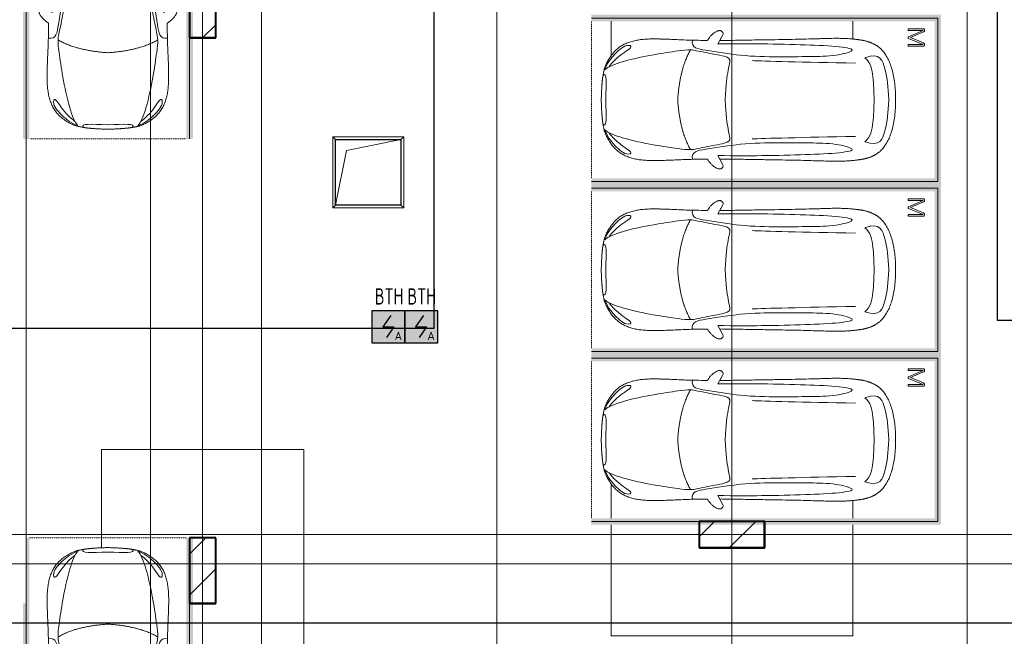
# Model space of a CAD drawing. Header units: millimetres. Extents: x -135639 to 224623, y -383017 to -59102.
# Tile 218 of 256: x 113694 to 128762, y -311822 to -302392. Entities that reach past the tile are written whole.
import ezdxf
from ezdxf.enums import TextEntityAlignment as Align

# ---------------------------------------------------------------- set-up
doc = ezdxf.new("R2010")
doc.units = ezdxf.units.MM
for name, pattern in [('CONTINOUS', [0]), ('Линия сетки', [25, 20, -2.5, 0, -2.5]), ('Невидимые', [5, 3, -2]), ('Штрих_3_3_', [6, 3, -3])]:
    doc.linetypes.add(name, pattern=pattern)
for name, color, linetype, lineweight in [('A-000-M_MASS', 7, 'Continuous', 18), ('A-200-M_WALL_INT', 7, 'Continuous', 18), ('A-314-M_WINDOW', 7, 'Continuous', 18), ('C-953-M_PARKING', 7, 'Continuous', 18), ('C-953-MH_PARKING', 7, 'Невидимые', 18), ('S-160-M_FOUND', 7, 'Continuous', 18), ('S-280-M_COLUMN', 7, 'Continuous', 18), ('S-280-M_STRUCT_FRAME', 7, 'Continuous', 18), ('Z-030-M_GRID', 7, 'Continuous', 9), ('ПС', 7, 'Continuous', 40), ('СС-011-ПОЖ-СИГНАЛИЗАЦИЯ', 1, 'Continuous', 30)]:
    doc.layers.add(name, color=color, linetype=linetype, lineweight=lineweight)
doc.styles.add('1111', font='isocpeur.ttf')

# ---------------------------------------------------------------- blocks, each defined once
blk = doc.blocks.new('A_PAR_Parking - M-2663509-B2_-11_400_')
at = {"layer": 'C-953-M_PARKING', "true_color": 0xf7f9fb}
blk.add_hatch(color=7, dxfattribs=at).paths.add_polyline_path([(-1300, 2650), (-1300, -2700), (1300, -2700), (1300, 2650), (1200, 2650), (1200, -2600), (-1200, -2600), (-1200, 2650)])
at = {"layer": 'A-000-M_MASS', "color": 253, "true_color": 0xaaaaaa}
for p, q in [((-853, 717), (-993, 639)), ((-906, 687), (-993, 639)), ((853, 717), (993, 639)), ((993, 639), (906, 687))]:
    blk.add_line(p, q, dxfattribs=at)
for centre, start, end in [((-1010, 678), 223.4184, 293.9305), ((1010, 678), 246.0695, 316.5816)]:
    blk.add_arc(centre, 42.2, start, end, dxfattribs=at)
for points, knots in [([(-908, 876), (-908, 976), (-911, 1161), (-920, 1362), (-926, 1508), (-930, 1645), (-930, 1769), (-922, 1880), (-911, 1957), (-894, 2031), (-871, 2100), (-841, 2165), (-809, 2216), (-779, 2254), (-754, 2281), (-727, 2307), (-698, 2332), (-667, 2355), (-636, 2376), (-604, 2395), (-574, 2412), (-545, 2426), (-519, 2438), (-500, 2445), (-485, 2450), (-474, 2453), (-463, 2456), (-452, 2458), (-440, 2461), (-428, 2463), (-414, 2466), (-402, 2468), (-391, 2470), (-383, 2471), (-376, 2473), (-370, 2474), (-363, 2475), (-356, 2476), (-349, 2477), (-343, 2478), (-337, 2479), (-330, 2480), (-324, 2481), (-317, 2481), (-309, 2482), (-301, 2483), (-293, 2484), (-285, 2485), (-276, 2486), (-263, 2487), (-249, 2488), (-235, 2489), (-223, 2490), (-211, 2491), (-199, 2492), (-186, 2493), (-168, 2494), (-148, 2495), (-127, 2496), (-106, 2497), (-77, 2498), (-40, 2500), (-13, 2501), (1, 2501)], [-1, -1, -1, -1, -0.913265, -0.826531, -0.783163, -0.739796, -0.653061, -0.612245, -0.571429, -0.530612, -0.489796, -0.44898, -0.408163, -0.387755, -0.367347, -0.346939, -0.326531, -0.306122, -0.285714, -0.265306, -0.244898, -0.22449, -0.204082, -0.183673, -0.173469, -0.163265, -0.153061, -0.142857, -0.132653, -0.122449, -0.112245, -0.102041, -0.096939, -0.091837, -0.086735, -0.084184, -0.081633, -0.076531, -0.07398, -0.071429, -0.068878, -0.066327, -0.063776, -0.061224, -0.058673, -0.056122, -0.053571, -0.05102, -0.048469, -0.045918, -0.040816, -0.038265, -0.035714, -0.033163, -0.030612, -0.028061, -0.02551, -0.020408, -0.017857, -0.015306, -0.010204, -0.005102, 0, 0, 0, 0]), ([(-480, 2441), (-586, 2392), (-719, 2283), (-847, 2128), (-828, 2057)], [0, 0, 0, 0, 0.53668, 1.024735, 1.024735, 1.024735, 1.024735]), ([(-459, 2446), (-508, 2398), (-601, 2147), (-696, 1684), (-744, 1354), (-774, 1106), (-734, 996), (-660, 552), (-618, 522), (-447, 565), (-234, 590), (-2, 602)], [0, 0, 0, 0, 0.884172, 2.058368, 3.212407, 3.977765, 4.871213, 5.547774, 6.288901, 6.772879, 7.454401, 7.454401, 7.454401, 7.454401]), ([(1, 2501), (22, 2500), (51, 2499), (88, 2498), (113, 2497), (137, 2496), (160, 2494), (181, 2493), (201, 2492), (219, 2491), (237, 2489), (253, 2488), (268, 2487), (282, 2485), (295, 2484), (307, 2483), (320, 2481), (330, 2480), (338, 2479), (345, 2478), (350, 2477), (356, 2476), (361, 2475), (366, 2474), (371, 2473), (377, 2472), (385, 2471), (393, 2469), (403, 2467), (416, 2465), (434, 2462), (454, 2458), (476, 2453), (498, 2446), (521, 2437), (555, 2422), (605, 2396), (669, 2355), (730, 2307), (773, 2263), (802, 2225), (823, 2195), (841, 2164), (857, 2132), (871, 2099), (887, 2053), (904, 1994), (915, 1931), (922, 1879), (926, 1839), (928, 1798), (930, 1756), (930, 1720), (931, 1690), (931, 1667), (930, 1645), (930, 1621), (929, 1598), (929, 1566), (927, 1526), (925, 1459), (919, 1336), (911, 1145), (908, 970), (908, 876)], [-1, -1, -1, -1, -0.992347, -0.98852, -0.984694, -0.980867, -0.977041, -0.973214, -0.969388, -0.965561, -0.961735, -0.957908, -0.954082, -0.950255, -0.946429, -0.942602, -0.938776, -0.933673, -0.931122, -0.928571, -0.92602, -0.923469, -0.920918, -0.918367, -0.915816, -0.913265, -0.908163, -0.903061, -0.897959, -0.887755, -0.877551, -0.857143, -0.836735, -0.816327, -0.795918, -0.77551, -0.734694, -0.693878, -0.653061, -0.612245, -0.591837, -0.571429, -0.55102, -0.530612, -0.510204, -0.489796, -0.44898, -0.408163, -0.387755, -0.367347, -0.346939, -0.326531, -0.306122, -0.295918, -0.285714, -0.27551, -0.265306, -0.255102, -0.244898, -0.22449, -0.204082, -0.163265, -0.081633, 0, 0, 0, 0]), ([(459, 2446), (508, 2398), (601, 2147), (696, 1684), (744, 1354), (774, 1106), (734, 996), (660, 552), (618, 522), (447, 565), (234, 590), (2, 602)], [0, 0, 0, 0, 0.884172, 2.058368, 3.212407, 3.977765, 4.871213, 5.547774, 6.288901, 6.772879, 7.454401, 7.454401, 7.454401, 7.454401]), ([(480, 2441), (586, 2392), (719, 2283), (847, 2128), (828, 2057)], [0, 0, 0, 0, 0.53668, 1.024735, 1.024735, 1.024735, 1.024735]), ([(-828, 2057), (-803, 2016), (-728, 2173), (-566, 2339), (-505, 2381)], [0, 0, 0, 0, 0.497572, 1.022643, 1.022643, 1.022643, 1.022643]), ([(828, 2057), (803, 2016), (728, 2173), (566, 2339), (505, 2381)], [0, 0, 0, 0, 0.497572, 1.022643, 1.022643, 1.022643, 1.022643]), ([(-908, 1106), (-792, 1130), (-753, 859), (-663, 332), (-655, -196), (-661, -684), (-663, -1068), (-764, -1443), (-817, -1157), (-842, -605), (-857, -17), (-857, 454), (-853, 717)], [0, 0, 0, 0, 1.013953, 2.476159, 4.172855, 5.704608, 7.082231, 8.244161, 9.589947, 11.154659, 12.917121, 14.362976, 14.362976, 14.362976, 14.362976]), ([(908, 1106), (792, 1130), (753, 859), (663, 332), (655, -196), (661, -684), (663, -1068), (764, -1443), (817, -1157), (842, -605), (857, -17), (857, 454), (853, 717)], [0, 0, 0, 0, 1.013953, 2.476159, 4.172855, 5.704608, 7.082231, 8.244161, 9.589947, 11.154659, 12.917121, 14.362976, 14.362976, 14.362976, 14.362976]), ([(-1041, 649), (-1044, 652), (-1049, 657), (-1053, 664), (-1055, 669), (-1057, 675), (-1058, 682), (-1058, 688), (-1058, 702), (-1052, 723), (-1036, 756), (-1011, 790), (-985, 818), (-962, 839), (-944, 853), (-926, 866), (-914, 873), (-908, 876)], [-1, -1, -1, -1, -0.941667, -0.9125, -0.883333, -0.854167, -0.825, -0.795833, -0.766667, -0.65, -0.533333, -0.4, -0.266667, -0.2, -0.133333, -0.066667, 0, 0, 0, 0]), ([(908, 876), (913, 873), (923, 867), (944, 853), (971, 832), (1000, 803), (1026, 771), (1043, 742), (1053, 719), (1057, 703), (1059, 690), (1058, 680), (1056, 673), (1054, 666), (1050, 658), (1045, 652), (1041, 649)], [-1, -1, -1, -1, -0.941667, -0.883333, -0.766667, -0.65, -0.533333, -0.4, -0.333333, -0.266667, -0.2, -0.166667, -0.133333, -0.1, -0.066667, 0, 0, 0, 0]), ([(0, -2004), (-45, -2004), (-132, -2001), (-252, -1991), (-362, -1974), (-462, -1950), (-551, -1921), (-630, -1886), (-686, -1853), (-726, -1824), (-753, -1802), (-774, -1782), (-789, -1766), (-799, -1753), (-809, -1740), (-819, -1727), (-828, -1714), (-836, -1701), (-844, -1688), (-851, -1674), (-858, -1661), (-864, -1647), (-870, -1634), (-876, -1620), (-881, -1606), (-885, -1592), (-890, -1578), (-894, -1565), (-897, -1551), (-901, -1537), (-904, -1524), (-907, -1510), (-909, -1497), (-912, -1483), (-914, -1470), (-916, -1457), (-918, -1444), (-919, -1432), (-921, -1419), (-923, -1403), (-925, -1383), (-928, -1361), (-930, -1339), (-932, -1318), (-934, -1290), (-936, -1257), (-938, -1218), (-939, -1179), (-940, -1139), (-940, -1097), (-939, -1039), (-938, -958), (-934, -846), (-931, -714), (-926, -559), (-923, -376), (-919, -163), (-915, 82), (-911, 315), (-908, 521), (-907, 631), (-906, 687)], [-1, -1, -1, -1, -0.97619, -0.952381, -0.928571, -0.904762, -0.880952, -0.857143, -0.833333, -0.821429, -0.809524, -0.797619, -0.791667, -0.785714, -0.779762, -0.77381, -0.767857, -0.761905, -0.755952, -0.75, -0.744048, -0.738095, -0.732143, -0.72619, -0.720238, -0.714286, -0.708333, -0.702381, -0.696429, -0.690476, -0.684524, -0.678571, -0.672619, -0.666667, -0.660714, -0.654762, -0.64881, -0.642857, -0.636905, -0.630952, -0.619048, -0.607143, -0.595238, -0.583333, -0.571429, -0.547619, -0.52381, -0.5, -0.47619, -0.452381, -0.428571, -0.380952, -0.333333, -0.285714, -0.238095, -0.190476, -0.142857, -0.095238, -0.047619, -0.02381, 0, 0, 0, 0]), ([(906, 687), (907, 631), (908, 521), (911, 367), (913, 222), (916, 41), (919, -163), (923, -376), (926, -559), (930, -688), (932, -780), (934, -844), (936, -902), (938, -956), (939, -1007), (940, -1053), (940, -1097), (940, -1139), (939, -1179), (938, -1218), (936, -1257), (934, -1290), (932, -1318), (930, -1339), (928, -1361), (925, -1383), (923, -1403), (921, -1419), (919, -1432), (918, -1444), (916, -1457), (914, -1470), (912, -1483), (909, -1497), (907, -1510), (904, -1524), (901, -1537), (897, -1551), (894, -1565), (890, -1578), (885, -1592), (881, -1606), (876, -1620), (870, -1634), (864, -1647), (858, -1661), (851, -1674), (844, -1688), (836, -1701), (828, -1714), (819, -1727), (809, -1740), (799, -1753), (789, -1766), (774, -1782), (753, -1802), (726, -1824), (686, -1853), (607, -1900), (495, -1942), (362, -1974), (252, -1991), (132, -2001), (45, -2004), (0, -2004)], [-1, -1, -1, -1, -0.97619, -0.952381, -0.928571, -0.904762, -0.857143, -0.809524, -0.761905, -0.714286, -0.690476, -0.666667, -0.642857, -0.619048, -0.595238, -0.571429, -0.547619, -0.52381, -0.5, -0.47619, -0.452381, -0.428571, -0.416667, -0.404762, -0.392857, -0.380952, -0.369048, -0.363095, -0.357143, -0.35119, -0.345238, -0.339286, -0.333333, -0.327381, -0.321429, -0.315476, -0.309524, -0.303571, -0.297619, -0.291667, -0.285714, -0.279762, -0.27381, -0.267857, -0.261905, -0.255952, -0.25, -0.244048, -0.238095, -0.232143, -0.22619, -0.220238, -0.214286, -0.208333, -0.202381, -0.190476, -0.178571, -0.166667, -0.142857, -0.095238, -0.071429, -0.047619, -0.02381, 0, 0, 0, 0]), ([(-643, -1535), (-732, -1765), (-468, -1855), (-203, -1891), (-2, -1902)], [0, 0, 0, 0, 0.867049, 1.684227, 1.684227, 1.684227, 1.684227]), ([(-643, -1535), (-570, -1622), (-349, -1664), (-124, -1672), (-2, -1676)], [0, 0, 0, 0, 0.616728, 1.242165, 1.242165, 1.242165, 1.242165]), ([(643, -1535), (732, -1765), (468, -1855), (203, -1891), (2, -1902)], [0, 0, 0, 0, 0.867049, 1.684227, 1.684227, 1.684227, 1.684227]), ([(643, -1535), (570, -1622), (349, -1664), (124, -1672), (2, -1676)], [0, 0, 0, 0, 0.616728, 1.242165, 1.242165, 1.242165, 1.242165])]:
    blk.add_open_spline(points, degree=3, knots=knots, dxfattribs=at)
for points, degree in [([(-376, 2470), (-425, 2412), (-257, 2425), (-2, 2432)], 3), ([(376, 2470), (425, 2412), (257, 2425), (2, 2432)], 3), ([(-2, 1330), (-478, 1299), (-762, 1135)], 2), ([(2, 1330), (478, 1299), (762, 1135)], 2), ([(-599, 190), (-592, 24), (-575, -588), (-560, -1389)], 3), ([(599, 190), (592, 24), (575, -588), (560, -1389)], 3)]:
    blk.add_open_spline(points, degree=degree, dxfattribs=at)
at = {"layer": 'C-953-M_PARKING', "color": 253, "true_color": 0xaaaaaa}
for p, q in [((-1250, -2650), (-1250, 2650)), ((1250, 2650), (1250, -2650)), ((823, -2198), (822, -2200)), ((822, -2200), (822, -2434)), ((825, -2196), (823, -2198)), ((823, -2198), (825, -2196)), ((828, -2195), (825, -2196)), ((825, -2196), (828, -2195)), ((834, -2195), (828, -2195)), ((840, -2195), (834, -2195)), ((844, -2196), (840, -2195)), ((840, -2195), (844, -2196)), ((846, -2198), (844, -2196)), ((844, -2196), (846, -2198)), ((846, -2200), (846, -2198)), ((938, -2199), (846, -2425)), ((846, -2425), (846, -2200)), ((869, -2430), (950, -2232)), ((939, -2197), (938, -2199)), ((938, -2199), (939, -2197)), ((941, -2196), (939, -2197)), ((939, -2197), (941, -2196)), ((944, -2195), (941, -2196)), ((941, -2196), (944, -2195)), ((949, -2195), (944, -2195)), ((944, -2195), (949, -2195)), ((953, -2195), (949, -2195)), ((949, -2195), (953, -2195)), ((950, -2232), (1037, -2429)), ((956, -2196), (953, -2195)), ((953, -2195), (956, -2196)), ((958, -2197), (956, -2196)), ((956, -2196), (958, -2197)), ((960, -2199), (958, -2197)), ((958, -2197), (960, -2199)), ((1059, -2425), (960, -2199)), ((1061, -2196), (1059, -2198)), ((1059, -2198), (1061, -2196)), ((1059, -2198), (1059, -2200)), ((1059, -2200), (1059, -2425)), ((1065, -2195), (1061, -2196)), ((1061, -2196), (1065, -2195)), ((1070, -2195), (1065, -2195)), ((1076, -2195), (1070, -2195)), ((1080, -2196), (1076, -2195)), ((1076, -2195), (1080, -2196)), ((1082, -2198), (1080, -2196)), ((1080, -2196), (1082, -2198)), ((1083, -2200), (1082, -2198)), ((1082, -2198), (1083, -2200)), ((1083, -2434), (1083, -2200)), ((822, -2434), (826, -2443)), ((826, -2443), (833, -2446)), ((833, -2446), (846, -2446)), ((846, -2446), (855, -2445)), ((855, -2445), (861, -2442)), ((861, -2442), (866, -2437)), ((866, -2437), (869, -2430)), ((1037, -2429), (1041, -2437)), ((1041, -2437), (1046, -2442)), ((1046, -2442), (1051, -2445)), ((1051, -2445), (1058, -2446)), ((1058, -2446), (1072, -2446)), ((1072, -2446), (1075, -2445)), ((1075, -2445), (1072, -2446)), ((1075, -2445), (1079, -2443)), ((1079, -2443), (1075, -2445)), ((1079, -2443), (1082, -2440)), ((1082, -2440), (1079, -2443)), ((1082, -2440), (1083, -2434)), ((1250, -2650), (-1250, -2650))]:
    blk.add_line(p, q, dxfattribs=at)
at = {"layer": 'C-953-MH_PARKING', "color": 253, "linetype": 'Штрих_3_3_', "true_color": 0xaaaaaa}
blk.add_line((-1200, 2650), (1200, 2650), dxfattribs=at)
blk = doc.blocks.new('A_PAR_Parking - M-V23-B2_-11_400_')
at = {"layer": 'C-953-M_PARKING', "true_color": 0xf7f9fb}
blk.add_hatch(color=7, dxfattribs=at).paths.add_polyline_path([(1300, -2650), (1300, 2650), (1200, 2650), (1200, -2600), (-1200, -2600), (-1200, 2650), (-1250, 2650), (-1250, 1650), (-1300, 1650), (-1300, -2650), (1250, -2650)])
at = {"layer": 'A-000-M_MASS', "color": 253, "true_color": 0xaaaaaa}
for p, q in [((-853, 717), (-993, 639)), ((-906, 687), (-993, 639)), ((853, 717), (993, 639)), ((993, 639), (906, 687))]:
    blk.add_line(p, q, dxfattribs=at)
for centre, start, end in [((-1010, 678), 223.4184, 293.9305), ((1010, 678), 246.0695, 316.5816)]:
    blk.add_arc(centre, 42.2, start, end, dxfattribs=at)
for points, knots in [([(-908, 876), (-908, 976), (-911, 1161), (-920, 1362), (-926, 1508), (-930, 1645), (-930, 1769), (-922, 1880), (-911, 1957), (-894, 2031), (-871, 2100), (-841, 2165), (-809, 2216), (-779, 2254), (-754, 2281), (-727, 2307), (-698, 2332), (-667, 2355), (-636, 2376), (-604, 2395), (-574, 2412), (-545, 2426), (-519, 2438), (-500, 2445), (-485, 2450), (-474, 2453), (-463, 2456), (-452, 2458), (-440, 2461), (-428, 2463), (-414, 2466), (-402, 2468), (-391, 2470), (-383, 2471), (-376, 2473), (-370, 2474), (-363, 2475), (-356, 2476), (-349, 2477), (-343, 2478), (-337, 2479), (-330, 2480), (-324, 2481), (-317, 2481), (-309, 2482), (-301, 2483), (-293, 2484), (-285, 2485), (-276, 2486), (-263, 2487), (-249, 2488), (-235, 2489), (-223, 2490), (-211, 2491), (-199, 2492), (-186, 2493), (-168, 2494), (-148, 2495), (-127, 2496), (-106, 2497), (-77, 2498), (-40, 2500), (-13, 2501), (1, 2501)], [-1, -1, -1, -1, -0.913265, -0.826531, -0.783163, -0.739796, -0.653061, -0.612245, -0.571429, -0.530612, -0.489796, -0.44898, -0.408163, -0.387755, -0.367347, -0.346939, -0.326531, -0.306122, -0.285714, -0.265306, -0.244898, -0.22449, -0.204082, -0.183673, -0.173469, -0.163265, -0.153061, -0.142857, -0.132653, -0.122449, -0.112245, -0.102041, -0.096939, -0.091837, -0.086735, -0.084184, -0.081633, -0.076531, -0.07398, -0.071429, -0.068878, -0.066327, -0.063776, -0.061224, -0.058673, -0.056122, -0.053571, -0.05102, -0.048469, -0.045918, -0.040816, -0.038265, -0.035714, -0.033163, -0.030612, -0.028061, -0.02551, -0.020408, -0.017857, -0.015306, -0.010204, -0.005102, 0, 0, 0, 0]), ([(-480, 2441), (-586, 2392), (-719, 2283), (-847, 2128), (-828, 2057)], [0, 0, 0, 0, 0.53668, 1.024735, 1.024735, 1.024735, 1.024735]), ([(-459, 2446), (-508, 2398), (-601, 2147), (-696, 1684), (-744, 1354), (-774, 1106), (-734, 996), (-660, 552), (-618, 522), (-447, 565), (-234, 590), (-2, 602)], [0, 0, 0, 0, 0.884172, 2.058368, 3.212407, 3.977765, 4.871213, 5.547774, 6.288901, 6.772879, 7.454401, 7.454401, 7.454401, 7.454401]), ([(1, 2501), (22, 2500), (51, 2499), (88, 2498), (113, 2497), (137, 2496), (160, 2494), (181, 2493), (201, 2492), (219, 2491), (237, 2489), (253, 2488), (268, 2487), (282, 2485), (295, 2484), (307, 2483), (320, 2481), (330, 2480), (338, 2479), (345, 2478), (350, 2477), (356, 2476), (361, 2475), (366, 2474), (371, 2473), (377, 2472), (385, 2471), (393, 2469), (403, 2467), (416, 2465), (434, 2462), (454, 2458), (476, 2453), (498, 2446), (521, 2437), (555, 2422), (605, 2396), (669, 2355), (730, 2307), (773, 2263), (802, 2225), (823, 2195), (841, 2164), (857, 2132), (871, 2099), (887, 2053), (904, 1994), (915, 1931), (922, 1879), (926, 1839), (928, 1798), (930, 1756), (930, 1720), (931, 1690), (931, 1667), (930, 1645), (930, 1621), (929, 1598), (929, 1566), (927, 1526), (925, 1459), (919, 1336), (911, 1145), (908, 970), (908, 876)], [-1, -1, -1, -1, -0.992347, -0.98852, -0.984694, -0.980867, -0.977041, -0.973214, -0.969388, -0.965561, -0.961735, -0.957908, -0.954082, -0.950255, -0.946429, -0.942602, -0.938776, -0.933673, -0.931122, -0.928571, -0.92602, -0.923469, -0.920918, -0.918367, -0.915816, -0.913265, -0.908163, -0.903061, -0.897959, -0.887755, -0.877551, -0.857143, -0.836735, -0.816327, -0.795918, -0.77551, -0.734694, -0.693878, -0.653061, -0.612245, -0.591837, -0.571429, -0.55102, -0.530612, -0.510204, -0.489796, -0.44898, -0.408163, -0.387755, -0.367347, -0.346939, -0.326531, -0.306122, -0.295918, -0.285714, -0.27551, -0.265306, -0.255102, -0.244898, -0.22449, -0.204082, -0.163265, -0.081633, 0, 0, 0, 0]), ([(459, 2446), (508, 2398), (601, 2147), (696, 1684), (744, 1354), (774, 1106), (734, 996), (660, 552), (618, 522), (447, 565), (234, 590), (2, 602)], [0, 0, 0, 0, 0.884172, 2.058368, 3.212407, 3.977765, 4.871213, 5.547774, 6.288901, 6.772879, 7.454401, 7.454401, 7.454401, 7.454401]), ([(480, 2441), (586, 2392), (719, 2283), (847, 2128), (828, 2057)], [0, 0, 0, 0, 0.53668, 1.024735, 1.024735, 1.024735, 1.024735]), ([(-828, 2057), (-803, 2016), (-728, 2173), (-566, 2339), (-505, 2381)], [0, 0, 0, 0, 0.497572, 1.022643, 1.022643, 1.022643, 1.022643]), ([(828, 2057), (803, 2016), (728, 2173), (566, 2339), (505, 2381)], [0, 0, 0, 0, 0.497572, 1.022643, 1.022643, 1.022643, 1.022643]), ([(-908, 1106), (-792, 1130), (-753, 859), (-663, 332), (-655, -196), (-661, -684), (-663, -1068), (-764, -1443), (-817, -1157), (-842, -605), (-857, -17), (-857, 454), (-853, 717)], [0, 0, 0, 0, 1.013953, 2.476159, 4.172855, 5.704608, 7.082231, 8.244161, 9.589947, 11.154659, 12.917121, 14.362976, 14.362976, 14.362976, 14.362976]), ([(908, 1106), (792, 1130), (753, 859), (663, 332), (655, -196), (661, -684), (663, -1068), (764, -1443), (817, -1157), (842, -605), (857, -17), (857, 454), (853, 717)], [0, 0, 0, 0, 1.013953, 2.476159, 4.172855, 5.704608, 7.082231, 8.244161, 9.589947, 11.154659, 12.917121, 14.362976, 14.362976, 14.362976, 14.362976]), ([(-1041, 649), (-1044, 652), (-1049, 657), (-1053, 664), (-1055, 669), (-1057, 675), (-1058, 682), (-1058, 688), (-1058, 702), (-1052, 723), (-1036, 756), (-1011, 790), (-985, 818), (-962, 839), (-944, 853), (-926, 866), (-914, 873), (-908, 876)], [-1, -1, -1, -1, -0.941667, -0.9125, -0.883333, -0.854167, -0.825, -0.795833, -0.766667, -0.65, -0.533333, -0.4, -0.266667, -0.2, -0.133333, -0.066667, 0, 0, 0, 0]), ([(908, 876), (913, 873), (923, 867), (944, 853), (971, 832), (1000, 803), (1026, 771), (1043, 742), (1053, 719), (1057, 703), (1059, 690), (1058, 680), (1056, 673), (1054, 666), (1050, 658), (1045, 652), (1041, 649)], [-1, -1, -1, -1, -0.941667, -0.883333, -0.766667, -0.65, -0.533333, -0.4, -0.333333, -0.266667, -0.2, -0.166667, -0.133333, -0.1, -0.066667, 0, 0, 0, 0]), ([(0, -2004), (-45, -2004), (-132, -2001), (-252, -1991), (-362, -1974), (-462, -1950), (-551, -1921), (-630, -1886), (-686, -1853), (-726, -1824), (-753, -1802), (-774, -1782), (-789, -1766), (-799, -1753), (-809, -1740), (-819, -1727), (-828, -1714), (-836, -1701), (-844, -1688), (-851, -1674), (-858, -1661), (-864, -1647), (-870, -1634), (-876, -1620), (-881, -1606), (-885, -1592), (-890, -1578), (-894, -1565), (-897, -1551), (-901, -1537), (-904, -1524), (-907, -1510), (-909, -1497), (-912, -1483), (-914, -1470), (-916, -1457), (-918, -1444), (-919, -1432), (-921, -1419), (-923, -1403), (-925, -1383), (-928, -1361), (-930, -1339), (-932, -1318), (-934, -1290), (-936, -1257), (-938, -1218), (-939, -1179), (-940, -1139), (-940, -1097), (-939, -1039), (-938, -958), (-934, -846), (-931, -714), (-926, -559), (-923, -376), (-919, -163), (-915, 82), (-911, 315), (-908, 521), (-907, 631), (-906, 687)], [-1, -1, -1, -1, -0.97619, -0.952381, -0.928571, -0.904762, -0.880952, -0.857143, -0.833333, -0.821429, -0.809524, -0.797619, -0.791667, -0.785714, -0.779762, -0.77381, -0.767857, -0.761905, -0.755952, -0.75, -0.744048, -0.738095, -0.732143, -0.72619, -0.720238, -0.714286, -0.708333, -0.702381, -0.696429, -0.690476, -0.684524, -0.678571, -0.672619, -0.666667, -0.660714, -0.654762, -0.64881, -0.642857, -0.636905, -0.630952, -0.619048, -0.607143, -0.595238, -0.583333, -0.571429, -0.547619, -0.52381, -0.5, -0.47619, -0.452381, -0.428571, -0.380952, -0.333333, -0.285714, -0.238095, -0.190476, -0.142857, -0.095238, -0.047619, -0.02381, 0, 0, 0, 0]), ([(906, 687), (907, 631), (908, 521), (911, 367), (913, 222), (916, 41), (919, -163), (923, -376), (926, -559), (930, -688), (932, -780), (934, -844), (936, -902), (938, -956), (939, -1007), (940, -1053), (940, -1097), (940, -1139), (939, -1179), (938, -1218), (936, -1257), (934, -1290), (932, -1318), (930, -1339), (928, -1361), (925, -1383), (923, -1403), (921, -1419), (919, -1432), (918, -1444), (916, -1457), (914, -1470), (912, -1483), (909, -1497), (907, -1510), (904, -1524), (901, -1537), (897, -1551), (894, -1565), (890, -1578), (885, -1592), (881, -1606), (876, -1620), (870, -1634), (864, -1647), (858, -1661), (851, -1674), (844, -1688), (836, -1701), (828, -1714), (819, -1727), (809, -1740), (799, -1753), (789, -1766), (774, -1782), (753, -1802), (726, -1824), (686, -1853), (607, -1900), (495, -1942), (362, -1974), (252, -1991), (132, -2001), (45, -2004), (0, -2004)], [-1, -1, -1, -1, -0.97619, -0.952381, -0.928571, -0.904762, -0.857143, -0.809524, -0.761905, -0.714286, -0.690476, -0.666667, -0.642857, -0.619048, -0.595238, -0.571429, -0.547619, -0.52381, -0.5, -0.47619, -0.452381, -0.428571, -0.416667, -0.404762, -0.392857, -0.380952, -0.369048, -0.363095, -0.357143, -0.35119, -0.345238, -0.339286, -0.333333, -0.327381, -0.321429, -0.315476, -0.309524, -0.303571, -0.297619, -0.291667, -0.285714, -0.279762, -0.27381, -0.267857, -0.261905, -0.255952, -0.25, -0.244048, -0.238095, -0.232143, -0.22619, -0.220238, -0.214286, -0.208333, -0.202381, -0.190476, -0.178571, -0.166667, -0.142857, -0.095238, -0.071429, -0.047619, -0.02381, 0, 0, 0, 0]), ([(-643, -1535), (-732, -1765), (-468, -1855), (-203, -1891), (-2, -1902)], [0, 0, 0, 0, 0.867049, 1.684227, 1.684227, 1.684227, 1.684227]), ([(-643, -1535), (-570, -1622), (-349, -1664), (-124, -1672), (-2, -1676)], [0, 0, 0, 0, 0.616728, 1.242165, 1.242165, 1.242165, 1.242165]), ([(643, -1535), (732, -1765), (468, -1855), (203, -1891), (2, -1902)], [0, 0, 0, 0, 0.867049, 1.684227, 1.684227, 1.684227, 1.684227]), ([(643, -1535), (570, -1622), (349, -1664), (124, -1672), (2, -1676)], [0, 0, 0, 0, 0.616728, 1.242165, 1.242165, 1.242165, 1.242165])]:
    blk.add_open_spline(points, degree=3, knots=knots, dxfattribs=at)
for points, degree in [([(-376, 2470), (-425, 2412), (-257, 2425), (-2, 2432)], 3), ([(376, 2470), (425, 2412), (257, 2425), (2, 2432)], 3), ([(-2, 1330), (-478, 1299), (-762, 1135)], 2), ([(2, 1330), (478, 1299), (762, 1135)], 2), ([(-599, 190), (-592, 24), (-575, -588), (-560, -1389)], 3), ([(599, 190), (592, 24), (575, -588), (560, -1389)], 3)]:
    blk.add_open_spline(points, degree=degree, dxfattribs=at)
at = {"layer": 'C-953-M_PARKING', "color": 253, "true_color": 0xaaaaaa}
for p, q in [((-1250, -2650), (-1250, 2650)), ((1250, 2650), (1250, -2650)), ((823, -2198), (822, -2200)), ((822, -2200), (822, -2434)), ((825, -2196), (823, -2198)), ((823, -2198), (825, -2196)), ((828, -2195), (825, -2196)), ((825, -2196), (828, -2195)), ((834, -2195), (828, -2195)), ((840, -2195), (834, -2195)), ((844, -2196), (840, -2195)), ((840, -2195), (844, -2196)), ((846, -2198), (844, -2196)), ((844, -2196), (846, -2198)), ((846, -2200), (846, -2198)), ((938, -2199), (846, -2425)), ((846, -2425), (846, -2200)), ((869, -2430), (950, -2232)), ((939, -2197), (938, -2199)), ((938, -2199), (939, -2197)), ((941, -2196), (939, -2197)), ((939, -2197), (941, -2196)), ((944, -2195), (941, -2196)), ((941, -2196), (944, -2195)), ((949, -2195), (944, -2195)), ((944, -2195), (949, -2195)), ((953, -2195), (949, -2195)), ((949, -2195), (953, -2195)), ((950, -2232), (1037, -2429)), ((956, -2196), (953, -2195)), ((953, -2195), (956, -2196)), ((958, -2197), (956, -2196)), ((956, -2196), (958, -2197)), ((960, -2199), (958, -2197)), ((958, -2197), (960, -2199)), ((1059, -2425), (960, -2199)), ((1061, -2196), (1059, -2198)), ((1059, -2198), (1061, -2196)), ((1059, -2198), (1059, -2200)), ((1059, -2200), (1059, -2425)), ((1065, -2195), (1061, -2196)), ((1061, -2196), (1065, -2195)), ((1070, -2195), (1065, -2195)), ((1076, -2195), (1070, -2195)), ((1080, -2196), (1076, -2195)), ((1076, -2195), (1080, -2196)), ((1082, -2198), (1080, -2196)), ((1080, -2196), (1082, -2198)), ((1083, -2200), (1082, -2198)), ((1082, -2198), (1083, -2200)), ((1083, -2434), (1083, -2200)), ((822, -2434), (826, -2443)), ((826, -2443), (833, -2446)), ((833, -2446), (846, -2446)), ((846, -2446), (855, -2445)), ((855, -2445), (861, -2442)), ((861, -2442), (866, -2437)), ((866, -2437), (869, -2430)), ((1037, -2429), (1041, -2437)), ((1041, -2437), (1046, -2442)), ((1046, -2442), (1051, -2445)), ((1051, -2445), (1058, -2446)), ((1058, -2446), (1072, -2446)), ((1072, -2446), (1075, -2445)), ((1075, -2445), (1072, -2446)), ((1075, -2445), (1079, -2443)), ((1079, -2443), (1075, -2445)), ((1079, -2443), (1082, -2440)), ((1082, -2440), (1079, -2443)), ((1082, -2440), (1083, -2434)), ((1250, -2650), (-1250, -2650))]:
    blk.add_line(p, q, dxfattribs=at)
at = {"layer": 'C-953-MH_PARKING', "color": 253, "linetype": 'Штрих_3_3_', "true_color": 0xaaaaaa}
blk.add_line((-1200, 2650), (1200, 2650), dxfattribs=at)
blk = doc.blocks.new('105_Приямок_C крышкой - 1000x1000-3524621-B2_-11_400_')
at = {"layer": 'A-314-M_WINDOW', "color": 253, "true_color": 0xaaaaaa}
for p, q in [((-545, -545), (-545, 545)), ((-545, 545), (545, 545)), ((545, 545), (545, -545)), ((545, -545), (-545, -545))]:
    blk.add_line(p, q, dxfattribs=at)
at = {"layer": 'S-280-M_STRUCT_FRAME', "color": 253, "true_color": 0xaaaaaa}
for p, q in [((-500, 500), (-545, 545)), ((500, 500), (545, 545)), ((-500, -500), (-545, -545)), ((500, -500), (545, -545))]:
    blk.add_line(p, q, dxfattribs=at)
blk = doc.blocks.new('135_SLK_GD_AR_rvt-1-B2_-11_400_')
at = {"layer": 'A-200-M_WALL_INT', "color": 253, "lineweight": 40, "true_color": 0xaaaaaa}
for p, q in [((124848, 60050), (124848, 59048)), ((125252, 59048), (125252, 60050)), ((124848, 59048), (124850, 59048)), ((124850, 59048), (125250, 59048)), ((125250, 59048), (125252, 59048)), ((133652, 51652), (132648, 51652)), ((132648, 51652), (132648, 51650)), ((132648, 51650), (132648, 51250)), ((133652, 51650), (133652, 51652)), ((133652, 51248), (133652, 51650)), ((125252, 51402), (124848, 51402)), ((124848, 51402), (124848, 51400)), ((124848, 51400), (124848, 50400)), ((125252, 51400), (125252, 51402)), ((125252, 50398), (125252, 51400)), ((132648, 51250), (132648, 51248)), ((132648, 51248), (133650, 51248)), ((133650, 51248), (133652, 51248)), ((124848, 50400), (124848, 50398)), ((124848, 50398), (125250, 50398)), ((125250, 50398), (125252, 50398))]:
    blk.add_line(p, q, dxfattribs=at)
at = {"layer": 'A-314-M_WINDOW', "color": 253, "lineweight": 18, "true_color": 0xaaaaaa}
blk.add_blockref('105_Приямок_C крышкой - 1000x1000-3524621-B2_-11_400_', (127585, 56990), dxfattribs=at)
at = {"layer": 'C-953-M_PARKING', "color": 253, "lineweight": 18, "true_color": 0xaaaaaa}
for p, rotation in [((123600, 60150), 180), ((133650, 58100), 90.00000000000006), ((133650, 55500), 90.00000000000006), ((133650, 52900), 90.00000000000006)]:
    blk.add_blockref('A_PAR_Parking - M-2663509-B2_-11_400_', p, dxfattribs=dict(at, rotation=rotation))
blk.add_blockref('A_PAR_Parking - M-V23-B2_-11_400_', (123600, 48750), dxfattribs=at)
blk = doc.blocks.new('Бетон-Прямоугольная-Колонна - CLM_Подземные этажи_В40-400х1000-V131-B2_-11_400_')
at = {"layer": 'S-280-M_COLUMN', "lineweight": 9, "true_color": 0xaaaaaa}
h = blk.add_hatch(dxfattribs=at)
h.set_pattern_fill('FP_8', color=253, style=0, pattern_type=2)
h.set_pattern_definition([(45, (-125050, -59550), (-628.618, 628.618), []), (45, (-124421.4, -59550), (-628.618, 628.618), [1111.25, -222.25, 6.706, -215.544])])
h.paths.add_polyline_path([(200, -500), (200, 500), (-200, 500), (-200, -500)])
at = {"layer": 'S-280-M_COLUMN', "color": 253, "lineweight": 40, "true_color": 0xaaaaaa}
for p, q in [((200, 500), (-200, 500)), ((-200, 500), (-200, -500)), ((200, -500), (200, 500)), ((-200, -500), (200, -500))]:
    blk.add_line(p, q, dxfattribs=at)
blk = doc.blocks.new('Бетон-Прямоугольная-Колонна - CLM_Подземные этажи_В40-400х1000-V137-B2_-11_400_')
at = {"layer": 'S-280-M_COLUMN', "lineweight": 9, "true_color": 0xaaaaaa}
h = blk.add_hatch(dxfattribs=at)
h.set_pattern_fill('FP_14', color=253, style=0, pattern_type=2)
h.set_pattern_definition([(45, (-125050, -50900), (-628.618, 628.618), []), (45, (-124421.4, -50900), (-628.618, 628.618), [1111.25, -222.25, 6.706, -215.544])])
h.paths.add_polyline_path([(200, -500), (200, 500), (-200, 500), (-200, -500)])
at = {"layer": 'S-280-M_COLUMN', "color": 253, "lineweight": 40, "true_color": 0xaaaaaa}
for p, q in [((200, 500), (-200, 500)), ((-200, 500), (-200, -500)), ((200, -500), (200, 500)), ((-200, -500), (200, -500))]:
    blk.add_line(p, q, dxfattribs=at)
blk = doc.blocks.new('Бетон-Прямоугольная-Колонна - CLM_Подземные этажи_В40-400х1000-V174-B2_-11_400_')
at = {"layer": 'S-280-M_COLUMN', "lineweight": 9, "true_color": 0xaaaaaa}
h = blk.add_hatch(dxfattribs=at)
h.set_pattern_fill('FP_53', color=253, style=0, pattern_type=2)
h.set_pattern_definition([(135, (51450, -133150), (-628.618, -628.618), []), (135, (51450, -132521.4), (-628.618, -628.618), [1111.25, -222.25, 6.706, -215.544])])
h.paths.add_polyline_path([(200, 500), (-200, 500), (-200, -500), (200, -500), (200, -15)])
at = {"layer": 'S-280-M_COLUMN', "color": 253, "lineweight": 40, "true_color": 0xaaaaaa}
for p, q in [((200, 500), (-200, 500)), ((-200, 500), (-200, -500)), ((200, -500), (200, 500)), ((-200, -500), (200, -500))]:
    blk.add_line(p, q, dxfattribs=at)
blk = doc.blocks.new('ADSK_ОбобщеннаяМодель_ОтверстиеПрямоугольное_вПерекрытии - ADSK_ОтверстиеПрямоугольное_вПерекрытии-661045-B2_-11_400_')
at = {"layer": 'A-000-M_MASS', "color": 253, "lineweight": 30, "true_color": 0xaaaaaa}
for p, q in [((-500, 500), (500, 500)), ((-500, -500), (-500, 500)), ((500, 500), (500, -500)), ((500, -500), (-500, -500))]:
    blk.add_line(p, q, dxfattribs=at)
at = {"layer": 'A-000-M_MASS', "color": 253, "true_color": 0xaaaaaa}
for p, q in [((-333, 333), (500, 500)), ((-500, -500), (-333, 333))]:
    blk.add_line(p, q, dxfattribs=at)
blk = doc.blocks.new('135_SLK_GD_KR_rvt-1-B2_-11_400_')
at = {"layer": 'S-160-M_FOUND', "color": 253, "true_color": 0xaaaaaa}
for p, q in [((131300, 59300), (131300, 58774)), ((135000, 59029), (135000, 59300)), ((123500, 52750), (123500, 51247)), ((126600, 52750), (123500, 52750)), ((126600, 49050), (126600, 52750)), ((131300, 52226), (131300, 51700)), ((135000, 51700), (135000, 51971)), ((131300, 51600), (131300, 49900)), ((135000, 49900), (135000, 51600)), ((131300, 49900), (135000, 49900))]:
    blk.add_line(p, q, dxfattribs=at)
at = {"layer": 'A-000-M_MASS', "color": 253, "lineweight": 18, "true_color": 0xaaaaaa}
blk.add_blockref('ADSK_ОбобщеннаяМодель_ОтверстиеПрямоугольное_вПерекрытии - ADSK_ОтверстиеПрямоугольное_вПерекрытии-661045-B2_-11_400_', (127585, 56990), dxfattribs=at)
at = {"layer": 'S-280-M_COLUMN', "color": 253, "lineweight": 18, "true_color": 0xaaaaaa}
for name, p in [('Бетон-Прямоугольная-Колонна - CLM_Подземные этажи_В40-400х1000-V131-B2_-11_400_', (125050, 59550)), ('Бетон-Прямоугольная-Колонна - CLM_Подземные этажи_В40-400х1000-V137-B2_-11_400_', (125050, 50900))]:
    blk.add_blockref(name, p, dxfattribs=at)
at = {"layer": 'S-280-M_COLUMN', "color": 253, "lineweight": 18, "true_color": 0xaaaaaa, "rotation": 269.9999999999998}
blk.add_blockref('Бетон-Прямоугольная-Колонна - CLM_Подземные этажи_В40-400х1000-V174-B2_-11_400_', (133150, 51450), dxfattribs=at)
blk = doc.blocks.new('-2 этаж')
at = {"layer": 'Z-030-M_GRID', "color": 253, "linetype": 'Линия сетки', "true_color": 0xaaaaaa}
for p, q in [((381442.3, -369620.9), (381442.3, -216207.4)), ((383342.3, -369628.3), (383342.3, -216207.4)), ((384142.3, -367088.3), (384142.3, -216207.4)), ((385042.3, -367080.7), (385042.3, -216207.4)), ((388642.3, -369620.5), (388642.3, -216207.4)), ((392242.3, -369620.3), (392242.3, -216207.4)), ((395842.3, -369620.1), (395842.3, -216207.4)), ((412500.8, -298477.3), (255411, -298477.3)), ((415036, -298927.3), (255411, -298927.3)), ((412500.8, -299827.3), (255411.1, -299827.3))]:
    blk.add_line(p, q, dxfattribs=at)
at = {"lineweight": 5}
for name in ['135_SLK_GD_KR_rvt-1-B2_-11_400_', '135_SLK_GD_AR_rvt-1-B2_-11_400_']:
    blk.add_blockref(name, (259092.3, -349927.3), dxfattribs=at)
blk = doc.blocks.new('*U4706')
at = {"lineweight": 35, "true_color": 0xffffff}
h = blk.add_hatch(color=7, dxfattribs=at)
h.dxf.hatch_style = 1
h.paths.add_polyline_path([(0, 500), (0, 0), (500, 0), (500, 500)])
at = {"color": 1, "linetype": 'ByBlock', "lineweight": -2}
for p, q in [((289, 426), (167, 250)), ((167, 250), (333, 250)), ((333, 250), (219, 86))]:
    blk.add_line(p, q, dxfattribs=at)
at = {"color": 1, "linetype": 'ByBlock', "lineweight": -2, "ltscale": 0.1}
blk.add_lwpolyline([(0, 500), (500, 500), (500, 0), (0, 0)], close=True, dxfattribs=at)
at = {"color": 1, "linetype": 'ByBlock', "lineweight": -2, "ltscale": 1000, "style": '1111'}
blk.add_text('A', height=128, dxfattribs=at).set_placement((403, 49), align=Align.CENTER)
at = {"color": 0, "linetype": 'ByBlock', "lineweight": -2, "style": '1111'}
blk.add_attdef('INDEX', (-63, -235), '', height=125, dxfattribs=at)
at = {"color": 0, "linetype": 'ByBlock', "lineweight": -2, "style": '1111', "flags": 1}
for tag, p in [('NAME_DEVICE', (-64, -421)), ('NUM_POM', (-82, -847))]:
    blk.add_attdef(tag, p, '', height=125, dxfattribs=at)
at = {"color": 0, "linetype": 'ByBlock', "lineweight": -2, "style": '1111', "width": 0.7}
blk.add_attdef('NUM_DEVICE', (-64, -630), '', height=125, dxfattribs=at)

msp = doc.modelspace()

# ---------------------------------------------------------------- linework, layer by layer
at = {"layer": 'СС-011-ПОЖ-СИГНАЛИЗАЦИЯ', "lineweight": 30}
msp.add_lwpolyline([(72274, -311616), (136609, -311616), (136609, -310266), (129987, -310266), (129987, -306990), (128657, -306990), (128657, -300965), (131269, -300965), (131269, -299583), (128580, -299583), (128580, -293653), (121998, -293653), (121998, -289601), (119036, -289601), (119036, -297442), (120030, -297442), (120030, -307113), (111816, -307113)], dxfattribs=at)

# ---------------------------------------------------------------- block references
at = {"color": 0}
msp.add_blockref('-2 этаж', (-267648, -11789), dxfattribs=at)
at = {"layer": 'ПС', "color": 7, "linetype": 'CONTINOUS', "lineweight": 30, "ltscale": 100}
ref = msp.add_blockref('*U4706', (119086, -307340), dxfattribs=dict(at, xscale=1.000736, yscale=1.000736, zscale=1.000736))
ref.add_attrib('NUM_DEVICE', 'BTH', dxfattribs={"layer": '0', "color": 0, "linetype": 'ByBlock', "lineweight": -2, "ltscale": 100, "height": 250.2, "style": '1111', "width": 0.7}).set_placement((119348, -306749), align=Align.CENTER)
ref = msp.add_blockref('*U4706', (119586, -307340), dxfattribs=dict(at, xscale=1.000736, yscale=1.000736, zscale=1.000736))
ref.add_attrib('NUM_DEVICE', 'BTH', dxfattribs={"layer": '0', "color": 0, "linetype": 'ByBlock', "lineweight": -2, "ltscale": 100, "height": 250.2, "style": '1111', "width": 0.7}).set_placement((119848, -306749), align=Align.CENTER)

doc.saveas('drawing.dxf')
